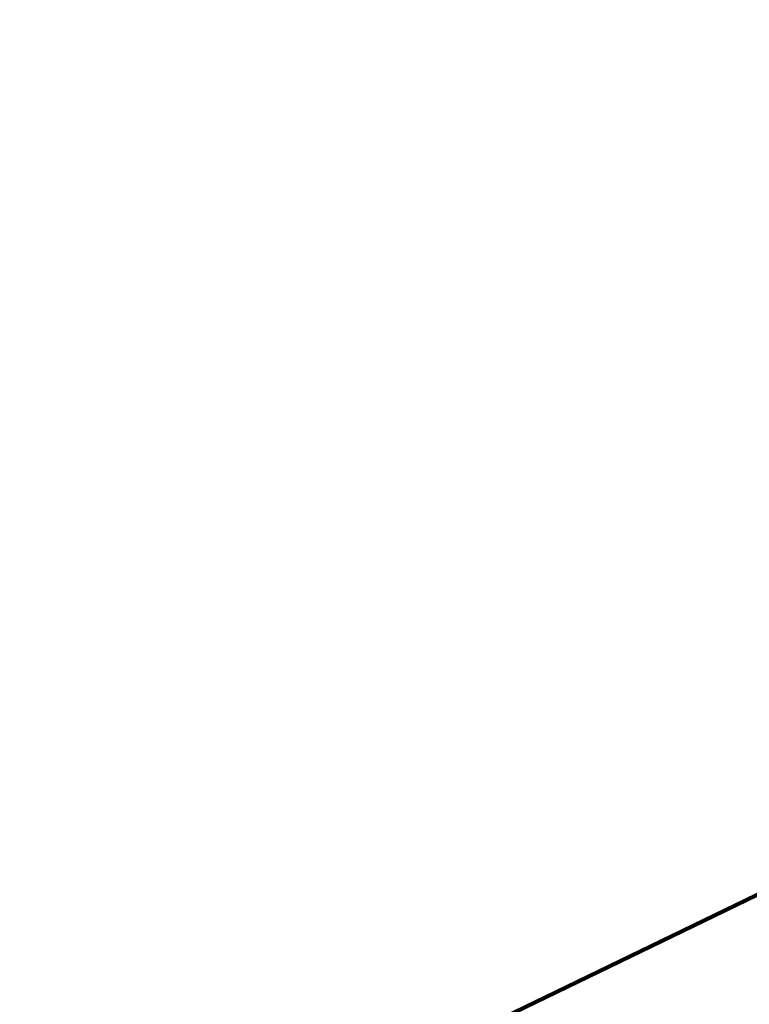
# Model space of a CAD drawing. Header units: feet. Extents: x 2017424 to 2024169, y 808042 to 818730.
# Tile 107 of 256: x 2023626 to 2023667, y 811580 to 811636. Entities that reach past the tile are written whole.
import ezdxf

# ---------------------------------------------------------------- set-up
doc = ezdxf.new("R2010")
doc.units = ezdxf.units.FT
doc.header["$MEASUREMENT"] = 0
doc.layers.add('Notes', color=3, linetype='Continuous', lineweight=100)

msp = doc.modelspace()

# ---------------------------------------------------------------- linework, layer by layer
at = {"layer": 'Notes'}
msp.add_line((2023469.405468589, 811489.8505376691, 351.9423898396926), (2023782.015155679, 811640.9350456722, 351.9423898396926), dxfattribs=at)

doc.saveas('drawing.dxf')
